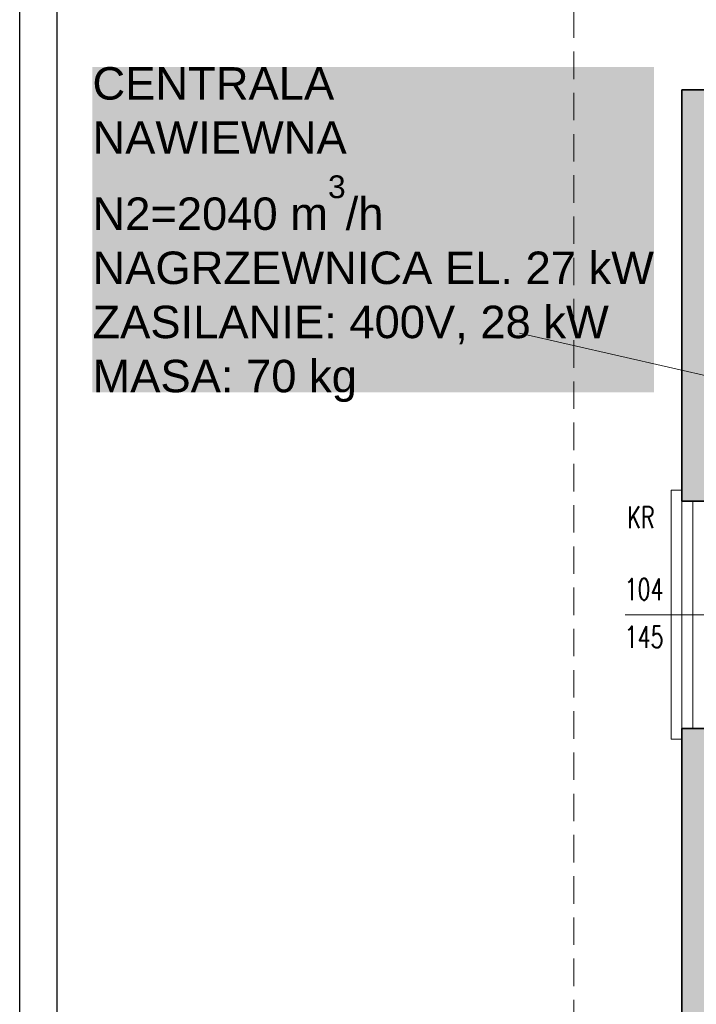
# Model space of a CAD drawing. Header units: millimetres. Extents: x 14400 to 93787, y -21104 to 39413.
# Tile 180 of 256: x 23231 to 23544, y 17543 to 17998. Entities that reach past the tile are written whole.
import ezdxf

# ---------------------------------------------------------------- set-up
doc = ezdxf.new("R2010")
doc.units = ezdxf.units.MM
doc.linetypes.add('HIDDEN', pattern=[9.525, 6.35, -3.175])
for name, color, linetype, lineweight in [('!MODUS_HATCH_ŚCIANA', 254, 'Continuous', 9), ('__MODUS_ŚCIANY', 2, 'Continuous', 35), ('FL_WENTYLACJA', 7, 'Continuous', 50), ('Okna', 3, 'Continuous', 13), ('Opis', 8, 'Continuous', 13), ('Widok', 1, 'Continuous', 15)]:
    doc.layers.add(name, color=color, linetype=linetype, lineweight=lineweight)
doc.layers.add('FL_KOTLOWNIA', color=7, linetype='Continuous')
doc.styles.add('ARCHETYP', font='romans.shx', dxfattribs={"height": 15})
doc.styles.get("Standard").update_dxf_attribs({"font": 'arial.ttf'})
doc.linetypes.add('FENCELINE1', pattern='A,6.35,-2.54,[133,ltypeshp.shx,S=2.54,R=0,X=-2.54,Y=0],-2.54,25.4', length=36.83)

msp = doc.modelspace()

# ---------------------------------------------------------------- hatches: boundary and pattern name
at = {"layer": '!MODUS_HATCH_ŚCIANA', "ltscale": 2}
h = msp.add_hatch(color=8, dxfattribs=at)
h.dxf.hatch_style = 1
h.paths.add_polyline_path([(23885.18233, 17965.36372), (23537.18233, 17965.36372), (23537.18233, 17775.36372), (23577.18233, 17775.36372), (23577.18233, 17925.36372), (23885.18233, 17925.36372)])
h = msp.add_hatch(color=8, dxfattribs=at)
h.dxf.hatch_style = 1
h.paths.add_polyline_path([(24142.18233, 17349.36372), (24172.18233, 17349.36372), (24172.18233, 17390.36372), (24142.18233, 17390.36372), (24142.18233, 17555.36372), (23577.18233, 17555.36372), (23577.18233, 17670.36372), (23537.18233, 17670.36372), (23537.18233, 17515.36372), (23577.18233, 17515.36372), (23577.18233, 17530.36372), (24052.18233, 17530.36372), (24052.18233, 17261.36372), (23577.18233, 17261.36372), (23577.18233, 17274.36372), (23562.18233, 17274.36372), (23537.18233, 17274.36372), (23537.18233, 17221.36372), (23562.18233, 17221.36372), (23577.18233, 17221.36372), (23577.18233, 17238.36372), (23913.18233, 17238.36372), (23913.18233, 16928.36372), (23705.18233, 16928.36372), (23705.18233, 16894.36372), (24127.18233, 16894.36372), (24127.18233, 16928.36372), (23940.18233, 16928.36372), (23940.18233, 17238.36372), (24127.18233, 17238.36372), (24127.18233, 17081.36372), (24142.18233, 17081.36372)])

# ---------------------------------------------------------------- linework, layer by layer
at = {"layer": '__MODUS_ŚCIANY', "color": 8}
for points in [[(23537.18233, 17965.36372), (23885.18233, 17965.36372), (23885.18233, 17925.36372), (23576.18233, 17925.36372)], [(23537.18233, 17965.36372), (23537.18233, 17775.36372), (23577.18233, 17775.36372), (23577.18233, 17925.36372)], [(23537.18233, 17515.36372), (23537.18233, 17670.36372), (23577.18233, 17670.36372), (23577.18233, 17555.36372), (24142.18233, 17555.36372)]]:
    msp.add_lwpolyline(points, dxfattribs=at)
at = {"layer": 'FL_KOTLOWNIA', "color": 1, "lineweight": 30}
msp.add_line((23248.27328, 17473.83692), (23248.27328, 18195.34333), dxfattribs=at)
at = {"layer": 'FL_KOTLOWNIA', "color": 5, "lineweight": 30}
msp.add_line((23230.98216, 17459.51262), (23230.98216, 18181.01903), dxfattribs=at)
at = {"layer": 'FL_WENTYLACJA', "color": 7, "lineweight": 0}
msp.add_line((23462.11953, 17852.97093), (23635.10288, 17813.35217), dxfattribs=at)
at = {"layer": 'Okna', "color": 8}
msp.add_lwpolyline([(23510.87364, 17722.86372), (23603.49102, 17722.86372)], dxfattribs=at)
at = {"layer": 'Widok', "color": 8, "linetype": 'HIDDEN', "ltscale": 2}
msp.add_lwpolyline([(23487.18233, 16446.36372), (23487.18233, 18065.36372), (25317.18233, 18065.36372)], dxfattribs=at)
at = {"layer": 'Widok', "color": 8}
for points in [[(23537.18233, 17775.36372), (23537.18233, 17780.36372), (23532.18233, 17780.36372), (23532.18233, 17665.36372), (23537.18233, 17665.36372), (23537.18233, 17670.36372)], [(23537.18233, 17775.36372), (23537.18233, 17670.36372)]]:
    msp.add_lwpolyline(points, dxfattribs=at)
at = {"layer": 'Widok', "color": 8, "linetype": 'FENCELINE1'}
msp.add_lwpolyline([(23542.18233, 17775.36372), (23542.18233, 17670.36372)], dxfattribs=at)

# ---------------------------------------------------------------- texts
at = {"layer": 'FL_WENTYLACJA', "insert": (23264.63367, 17975.86966), "char_height": 15, "attachment_point": 1, "bg_fill": 1, "box_fill_scale": 1, "bg_fill_color": 255, "bg_fill_transparency": 0}
msp.add_mtext('CENTRALA\\PNAWIEWNA \\PN2=2040 m{\\H0.7x;\\A1;\\S3^ ;}/h\\PNAGRZEWNICA EL. 27 kW\\PZASILANIE: 400V, 28 kW\\PMASA: 70 kg ', dxfattribs=at)
at = {"layer": 'Opis', "color": 8, "style": 'ARCHETYP', "width": 0.7}
msp.add_text('KR', height=10, rotation=0, dxfattribs=at).set_placement((23511.89211, 17762.90039))
for s, p in [('104', (23510.65394, 17729.66428)), ('145', (23510.6693, 17707.56665))]:
    msp.add_text(s, height=10, dxfattribs=at).set_placement(p)

doc.saveas('drawing.dxf')
